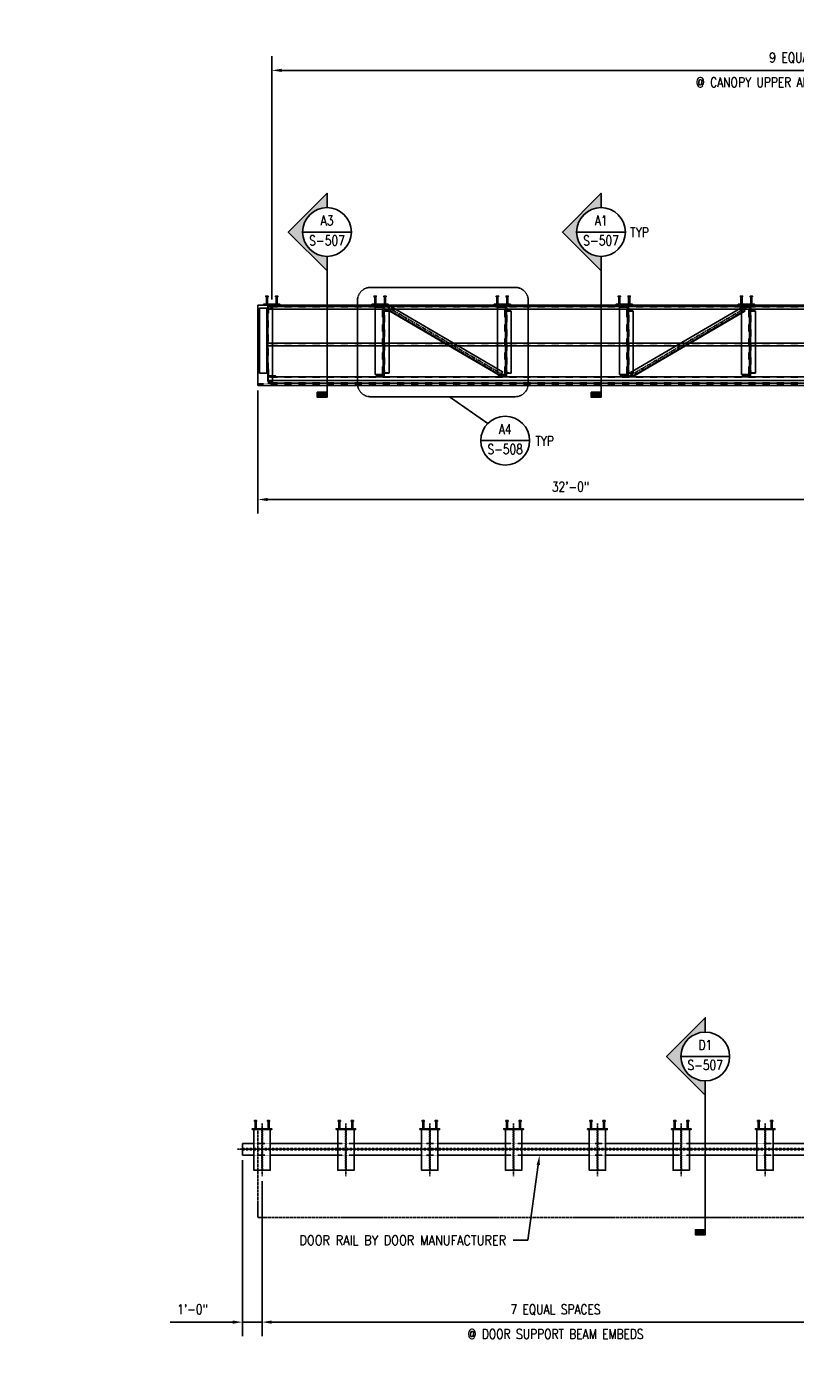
# Model space of a CAD drawing. Header units: inches. Extents: x 765 to 9567, y -1131 to -304.
# Tile 1 of 31: x 4730 to 5202, y -1131 to -304. Entities that reach past the tile are written whole.
import ezdxf
from ezdxf import colors
from ezdxf.entities.mleader import LeaderData, LeaderLine
from ezdxf.enums import TextEntityAlignment as Align
from ezdxf.math import Vec2, Vec3

# ---------------------------------------------------------------- set-up
doc = ezdxf.new("R2010")
doc.units = ezdxf.units.IN
doc.header["$MEASUREMENT"] = 0
doc.header["$PDMODE"] = 2
for name, pattern in [('Center 1_4_', [0.53125, 0.25, -0.09375, 0.09375, -0.09375]), ('CENTER2', [1.125, 0.75, -0.125, 0.125, -0.125]), ('Dash', [0.25, 0.125, -0.125]), ('DASHED', [0.75, 0.5, -0.25]), ('DASHED2', [0.375, 0.25, -0.125]), ('HIDDEN', [0.375, 0.25, -0.125]), ('Hidden 3_32_', [0.140625, 0.09375, -0.046875]), ('HIDDEN2', [0.1875, 0.125, -0.0625]), ('HIDDEN4', [0.09375, 0.0625, -0.03125])]:
    doc.linetypes.add(name, pattern=pattern)
doc.layers.get('Defpoints').update_dxf_attribs({"color": 243})
doc.layers.add('G-ANNO-REFR', color=2, linetype='Continuous', lineweight=35)
doc.layers.add('S-ANNO-SYMB', color=2, linetype='Continuous', lineweight=25)
for name, color, linetype in [('S-ANNO-CNTR', 1, 'CENTER2'), ('S-ANNO-DIMS', 1, 'Continuous'), ('S-ANNO-TEXT', 2, 'Continuous'), ('S-BEAM', 10, 'Continuous'), ('S-BEAM-HDLN', 1, 'Dash'), ('S-COLS', 2, 'Continuous'), ('S-DETL-CNTR', 1, 'Center 1_4_'), ('S-DETL-HIDE', 2, 'HIDDEN'), ('S-DETL-LIGHT', 2, 'Continuous'), ('S-DETL-MBND-HIDE', 1, 'HIDDEN2'), ('S-DETL-MBND2', 2, 'Continuous'), ('S-DETL-THIN', 1, 'Continuous')]:
    doc.layers.add(name, color=color, linetype=linetype)
doc.styles.add('AEC_COMN_TITLE', font='romans.shx', dxfattribs={"width": 0.8, "height": 0.1875})
doc.styles.add('Annotative', font='romans.shx', dxfattribs={"width": 0.8, "height": 0.125})
doc.styles.add('Arial', font='romans.shx', dxfattribs={"width": 0.8})
doc.styles.add('ROMANS', font='ROMANS.shx', dxfattribs={"width": 0.8})
doc.dimstyles.new('Annotative', dxfattribs={"dimscale": 0, "dimtxt": 0.125, "dimasz": 0.125, "dimexe": 0.179688, "dimexo": 0.0625, "dimgap": 0.09, "dimtad": 1, "dimdec": 3, "dimzin": 3, "dimdsep": 46, "dimlunit": 4, "dimtxsty": 'Annotative', "dimcen": 0.09, "dimclrt": 2, "dimazin": 2, "dimtfac": 1, "dimtdec": 3, "dimtmove": 1, "dimatfit": 3, "dimfxl": 1, "dimtfill": 1, "dimfrac": 2, "dimtolj": 1, "dimtzin": 0, "dimarcsym": 0})

# ---------------------------------------------------------------- blocks, each defined once
blk = doc.blocks.new('*D11')
at = {"layer": 'Defpoints', "color": 0, "transparency": 16777216}
for p in [(5546.71, -330.4), (4880.21, -474.05), (5546.71, -474.05)]:
    blk.add_point(p, dxfattribs=at)
at = {"layer": 'S-ANNO-DIMS', "color": 0, "lineweight": -2, "transparency": 16777216}
for p, q in [((4880.21, -471.05), (4880.21, -321.78)), ((5546.71, -471.05), (5546.71, -321.78)), ((4886.21, -330.4), (5540.71, -330.4))]:
    blk.add_line(p, q, dxfattribs=at)
at = {"layer": 'S-ANNO-DIMS', "color": 0, "transparency": 16777216}
for points in [[(4886.21, -329.4), (4886.21, -331.4), (4880.21, -330.4)], [(5540.71, -329.4), (5540.71, -331.4), (5546.71, -330.4)]]:
    blk.add_solid(points, dxfattribs=at)
at = {"layer": 'S-ANNO-DIMS', "color": 2, "transparency": 16777216, "insert": (5213.46, -322.8), "char_height": 6, "attachment_point": 5, "style": 'Annotative', "bg_fill": 3, "box_fill_scale": 1.25, "bg_fill_color": 256, "bg_fill_true_color": 13158600, "bg_fill_transparency": 0}
blk.add_mtext('\\A1;9 EQUAL SPACES ', dxfattribs=at)
at = {"layer": 'S-ANNO-DIMS', "color": 2, "transparency": 16777216, "insert": (5213.46, -337.72), "char_height": 6, "attachment_point": 5, "style": 'Annotative', "bg_fill": 3, "box_fill_scale": 1.25, "bg_fill_color": 256, "bg_fill_true_color": 13158600, "bg_fill_transparency": 0}
blk.add_mtext('\\A1;@ CANOPY UPPER AND LOWER EMBED PLATE', dxfattribs=at)
blk = doc.blocks.new('*D12')
at = {"layer": 'Defpoints', "color": 0, "transparency": 16777216}
for p in [(5255.71, -477.55), (4871.71, -524.05), (5255.71, -593.99)]:
    blk.add_point(p, dxfattribs=at)
at = {"layer": 'S-ANNO-DIMS', "color": 0, "lineweight": -2, "transparency": 16777216}
for p, q in [((5255.71, -480.55), (5255.71, -602.61)), ((4871.71, -527.05), (4871.71, -602.61)), ((4877.71, -593.99), (5249.71, -593.99))]:
    blk.add_line(p, q, dxfattribs=at)
at = {"layer": 'S-ANNO-DIMS', "color": 0, "transparency": 16777216}
for points in [[(4877.71, -592.99), (4877.71, -594.99), (4871.71, -593.99)], [(5249.71, -592.99), (5249.71, -594.99), (5255.71, -593.99)]]:
    blk.add_solid(points, dxfattribs=at)
at = {"layer": 'S-ANNO-DIMS', "color": 2, "transparency": 16777216, "insert": (5063.71, -586.1), "char_height": 6, "attachment_point": 5, "style": 'Annotative', "bg_fill": 3, "box_fill_scale": 1.25, "bg_fill_color": 256, "bg_fill_true_color": 13158600, "bg_fill_transparency": 0}
blk.add_mtext('\\A1;32\'-0"', dxfattribs=at)
blk = doc.blocks.new('*U13')
at = {"lineweight": -3}
h = blk.add_hatch(color=256, dxfattribs=at)
edge = h.paths.add_edge_path()
edge.add_line((0, 0.312), (0, 0.495))
edge.add_line((0, 0.495), (-0.495, 0))
edge.add_line((-0.495, 0), (0, -0.495))
edge.add_line((0, -0.495), (0, -0.312))
edge.add_arc((0, 0), 0.312, 90, 270, ccw=False)
blk.add_hatch(color=256, dxfattribs=at).paths.add_polyline_path([(0, -2.051), (0, -2.114), (-0.125, -2.114), (-0.125, -2.051)])
for p, q in [((-0.495, 0), (0, 0.495)), ((-0.312, 0), (0.312, 0)), ((0, -0.495), (-0.495, 0))]:
    blk.add_line(p, q, dxfattribs=at)
at = {"linetype": 'Continuous', "lineweight": -3}
blk.add_line((0, -0.312), (0, -2.114), dxfattribs=at)
at = {"lineweight": -3, "flags": 128}
blk.add_lwpolyline([(0, 0.312), (0, 0.495), (-0.495, 0), (0, -0.495), (0, -0.312, -1), (0, 0.312)], format="xyb", close=True, dxfattribs=at)
blk.add_lwpolyline([(-0.016, 0.312), (-0.016, 0.312)], dxfattribs=at)
blk.add_lwpolyline([(-0.016, 0.312), (-0.016, 0.312)], dxfattribs=at)
blk.add_lwpolyline([(0, -2.051), (0, -2.114), (-0.125, -2.114), (-0.125, -2.051), (0, -2.051)], close=True, dxfattribs=at)
at = {"lineweight": -3}
blk.add_circle((0, 0), 0.312, dxfattribs=at)
at = {"linetype": 'Continuous', "lineweight": -3, "style": 'Arial'}
blk.add_attdef('X#', text='', height=0.0938, dxfattribs=at).set_placement((0, 0.047), align=Align.BOTTOM_CENTER)
blk.add_attdef('X-###', text='', height=0.0938, dxfattribs=at).set_placement((0, -0.047), align=Align.TOP_CENTER)
blk = doc.blocks.new('Detail Callout AEC')
at = {"color": 0, "linetype": 'ByBlock', "lineweight": -3, "transparency": 16777216}
blk.add_line((0.25, 0), (-0.25, 0), dxfattribs=at)
blk.add_circle((0, 0), 0.25, dxfattribs=at)
at = {"color": 0, "linetype": 'ByBlock', "lineweight": -3, "transparency": 16777216, "style": 'AEC_COMN_TITLE'}
for tag, p in [('VIEWNUMBER', (0, 0.051)), ('SHEETNUMBER', (0, -0.126))]:
    blk.add_attdef(tag, text='', height=0.0938, dxfattribs=at).set_placement(p, align=Align.CENTER)
blk = doc.blocks.new('*U26')
at = {"lineweight": -3}
h = blk.add_hatch(color=256, dxfattribs=at)
edge = h.paths.add_edge_path()
edge.add_line((0, 0.312), (0, 0.495))
edge.add_line((0, 0.495), (-0.495, 0))
edge.add_line((-0.495, 0), (0, -0.495))
edge.add_line((0, -0.495), (0, -0.312))
edge.add_arc((0, 0), 0.312, 90, 270, ccw=False)
blk.add_hatch(color=256, dxfattribs=at).paths.add_polyline_path([(0, -2.218), (0, -2.281), (-0.125, -2.281), (-0.125, -2.218)])
for p, q in [((-0.495, 0), (0, 0.495)), ((-0.312, 0), (0.312, 0)), ((0, -0.495), (-0.495, 0))]:
    blk.add_line(p, q, dxfattribs=at)
at = {"linetype": 'Continuous', "lineweight": -3}
blk.add_line((0, -0.312), (0, -2.281), dxfattribs=at)
at = {"lineweight": -3, "flags": 128}
blk.add_lwpolyline([(0, 0.312), (0, 0.495), (-0.495, 0), (0, -0.495), (0, -0.312, -1), (0, 0.312)], format="xyb", close=True, dxfattribs=at)
blk.add_lwpolyline([(-0.016, 0.312), (-0.016, 0.312)], dxfattribs=at)
blk.add_lwpolyline([(-0.016, 0.312), (-0.016, 0.312)], dxfattribs=at)
blk.add_lwpolyline([(0, -2.218), (0, -2.281), (-0.125, -2.281), (-0.125, -2.218), (0, -2.218)], close=True, dxfattribs=at)
at = {"lineweight": -3}
blk.add_circle((0, 0), 0.312, dxfattribs=at)
at = {"linetype": 'Continuous', "lineweight": -3, "style": 'Arial'}
blk.add_attdef('X#', text='', height=0.0938, dxfattribs=at).set_placement((0, 0.047), align=Align.BOTTOM_CENTER)
blk.add_attdef('X-###', text='', height=0.0938, dxfattribs=at).set_placement((0, -0.047), align=Align.TOP_CENTER)
blk = doc.blocks.new('*D19')
at = {"layer": 'Defpoints', "color": 0, "transparency": 16777216}
for p in [(4874.22, -1009.69), (5234.72, -1009.69), (5234.72, -1099.24)]:
    blk.add_point(p, dxfattribs=at)
at = {"layer": 'S-ANNO-DIMS', "color": 0, "lineweight": -2, "transparency": 16777216}
for p, q in [((4874.22, -1012.69), (4874.22, -1107.86)), ((5234.72, -1012.69), (5234.72, -1107.86)), ((4880.22, -1099.24), (5228.72, -1099.24))]:
    blk.add_line(p, q, dxfattribs=at)
at = {"layer": 'S-ANNO-DIMS', "color": 0, "transparency": 16777216}
for points in [[(4880.22, -1098.24), (4880.22, -1100.24), (4874.22, -1099.24)], [(5228.72, -1098.24), (5228.72, -1100.24), (5234.72, -1099.24)]]:
    blk.add_solid(points, dxfattribs=at)
at = {"layer": 'S-ANNO-DIMS', "color": 2, "transparency": 16777216, "insert": (5054.47, -1091.63), "char_height": 6, "attachment_point": 5, "style": 'Annotative', "bg_fill": 3, "box_fill_scale": 1.25, "bg_fill_color": 256, "bg_fill_true_color": 13158600, "bg_fill_transparency": 0}
blk.add_mtext('\\A1;7 EQUAL SPACES', dxfattribs=at)
at = {"layer": 'S-ANNO-DIMS', "color": 2, "transparency": 16777216, "insert": (5054.47, -1106.56), "char_height": 6, "attachment_point": 5, "style": 'Annotative', "bg_fill": 3, "box_fill_scale": 1.25, "bg_fill_color": 256, "bg_fill_true_color": 13158600, "bg_fill_transparency": 0}
blk.add_mtext('\\A1;@ DOOR SUPPORT BEAM EMBEDS', dxfattribs=at)
blk = doc.blocks.new('*D20')
at = {"layer": 'Defpoints', "color": 0, "transparency": 16777216}
for p in [(4862.2, -996.68), (4874.22, -1009.69), (4862.2, -1099.24)]:
    blk.add_point(p, dxfattribs=at)
at = {"layer": 'S-ANNO-DIMS', "color": 0, "lineweight": -2, "transparency": 16777216}
for p, q in [((4862.2, -999.68), (4862.2, -1107.86)), ((4874.22, -1012.69), (4874.22, -1107.86)), ((4856.2, -1099.24), (4817.82, -1099.24)), ((4874.22, -1099.24), (4862.2, -1099.24)), ((4880.22, -1099.24), (4886.22, -1099.24))]:
    blk.add_line(p, q, dxfattribs=at)
at = {"layer": 'S-ANNO-DIMS', "color": 0, "transparency": 16777216}
for points in [[(4856.2, -1098.24), (4856.2, -1100.24), (4862.2, -1099.24)], [(4880.22, -1098.24), (4880.22, -1100.24), (4874.22, -1099.24)]]:
    blk.add_solid(points, dxfattribs=at)
at = {"layer": 'S-ANNO-DIMS', "color": 2, "transparency": 16777216, "insert": (4831.51, -1091.35), "char_height": 6, "attachment_point": 5, "style": 'Annotative', "bg_fill": 3, "box_fill_scale": 1.25, "bg_fill_color": 256, "bg_fill_true_color": 13158600, "bg_fill_transparency": 0}
blk.add_mtext('\\A1;1\'-0"', dxfattribs=at)

msp = doc.modelspace()

# ---------------------------------------------------------------- linework, layer by layer
at = {"layer": 'S-ANNO-CNTR'}
msp.add_line((4859.2005, -993.0604), (5579.7226, -993.0604), dxfattribs=at)
at = {"layer": 'S-DETL-LIGHT'}
for points in [[(4869.5462, -975.9265), (4869.5462, -975.4541), (4870.8848, -975.4541), (4870.8848, -975.9265)], [(4877.5462, -975.9265), (4877.5462, -975.4541), (4878.8848, -975.4541), (4878.8848, -975.9265)], [(4921.0462, -975.9265), (4921.0462, -975.4541), (4922.3848, -975.4541), (4922.3848, -975.9265)], [(4929.0462, -975.9265), (4929.0462, -975.4541), (4930.3848, -975.4541), (4930.3848, -975.9265)], [(4972.5462, -975.9265), (4972.5462, -975.4541), (4973.8848, -975.4541), (4973.8848, -975.9265)], [(4980.5462, -975.9265), (4980.5462, -975.4541), (4981.8848, -975.4541), (4981.8848, -975.9265)], [(5024.0462, -975.9265), (5024.0462, -975.4541), (5025.3848, -975.4541), (5025.3848, -975.9265)], [(5032.0462, -975.9265), (5032.0462, -975.4541), (5033.3848, -975.4541), (5033.3848, -975.9265)], [(5075.5462, -975.9265), (5075.5462, -975.4541), (5076.8848, -975.4541), (5076.8848, -975.9265)], [(5083.5462, -975.9265), (5083.5462, -975.4541), (5084.8848, -975.4541), (5084.8848, -975.9265)], [(5127.0462, -975.9265), (5127.0462, -975.4541), (5128.3848, -975.4541), (5128.3848, -975.9265)], [(5135.0462, -975.9265), (5135.0462, -975.4541), (5136.3848, -975.4541), (5136.3848, -975.9265)], [(5178.5462, -975.9265), (5178.5462, -975.4541), (5179.8848, -975.4541), (5179.8848, -975.9265)], [(5186.5462, -975.9265), (5186.5462, -975.4541), (5187.8848, -975.4541), (5187.8848, -975.9265)], [(4868.2155, -980.9383), (4868.2155, -980.4383), (4880.2155, -980.4383), (4880.2155, -980.9383)], [(4919.7155, -980.9383), (4919.7155, -980.4383), (4931.7155, -980.4383), (4931.7155, -980.9383)], [(4971.2155, -980.9383), (4971.2155, -980.4383), (4983.2155, -980.4383), (4983.2155, -980.9383)], [(5022.7155, -980.9383), (5022.7155, -980.4383), (5034.7155, -980.4383), (5034.7155, -980.9383)], [(5074.2155, -980.9383), (5074.2155, -980.4383), (5086.2155, -980.4383), (5086.2155, -980.9383)], [(5125.7155, -980.9383), (5125.7155, -980.4383), (5137.7155, -980.4383), (5137.7155, -980.9383)], [(5177.2155, -980.9383), (5177.2155, -980.4383), (5189.2155, -980.4383), (5189.2155, -980.9383)]]:
    msp.add_lwpolyline(points, close=True, dxfattribs=at)
for points in [[(4869.9006, -980.4383), (4869.9006, -975.9265)], [(4870.5305, -975.9265), (4870.5305, -980.4383)], [(4877.9006, -980.4383), (4877.9006, -975.9265)], [(4878.5305, -975.9265), (4878.5305, -980.4383)], [(4921.4006, -980.4383), (4921.4006, -975.9265)], [(4922.0305, -975.9265), (4922.0305, -980.4383)], [(4929.4006, -980.4383), (4929.4006, -975.9265)], [(4930.0305, -975.9265), (4930.0305, -980.4383)], [(4972.9006, -980.4383), (4972.9006, -975.9265)], [(4973.5305, -975.9265), (4973.5305, -980.4383)], [(4980.9006, -980.4383), (4980.9006, -975.9265)], [(4981.5305, -975.9265), (4981.5305, -980.4383)], [(5024.4006, -980.4383), (5024.4006, -975.9265)], [(5025.0305, -975.9265), (5025.0305, -980.4383)], [(5032.4006, -980.4383), (5032.4006, -975.9265)], [(5033.0305, -975.9265), (5033.0305, -980.4383)], [(5075.9006, -980.4383), (5075.9006, -975.9265)], [(5076.5305, -975.9265), (5076.5305, -980.4383)], [(5083.9006, -980.4383), (5083.9006, -975.9265)], [(5084.5305, -975.9265), (5084.5305, -980.4383)], [(5127.4006, -980.4383), (5127.4006, -975.9265)], [(5128.0305, -975.9265), (5128.0305, -980.4383)], [(5135.4006, -980.4383), (5135.4006, -975.9265)], [(5136.0305, -975.9265), (5136.0305, -980.4383)], [(5178.9006, -980.4383), (5178.9006, -975.9265)], [(5179.5305, -975.9265), (5179.5305, -980.4383)], [(5186.9006, -980.4383), (5186.9006, -975.9265)], [(5187.5305, -975.9265), (5187.5305, -980.4383)]]:
    msp.add_lwpolyline(points, dxfattribs=at)
at = {"layer": 'S-DETL-MBND-HIDE', "linetype": 'HIDDEN4'}
for p, q in [((4879.2305, -989.4383), (4869.2005, -989.4383)), ((4930.7305, -989.4383), (4920.7005, -989.4383)), ((4982.2305, -989.4383), (4972.2005, -989.4383)), ((5033.7305, -989.4383), (5023.7005, -989.4383)), ((5085.2305, -989.4383), (5075.2005, -989.4383)), ((5136.7305, -989.4383), (5126.7005, -989.4383)), ((5188.2305, -989.4383), (5178.2005, -989.4383)), ((4930.7305, -996.6824), (4920.7005, -996.6824)), ((4982.2305, -996.6824), (4972.2005, -996.6824)), ((5033.7305, -996.6824), (5023.7005, -996.6824)), ((5085.2305, -996.6824), (5075.2005, -996.6824)), ((5136.7305, -996.6824), (5126.7005, -996.6824)), ((5188.2305, -996.6824), (5178.2005, -996.6824))]:
    msp.add_line(p, q, dxfattribs=at)
at = {"layer": 'S-DETL-MBND-HIDE'}
for p, q in [((4862.2005, -992.6863), (5576.7226, -992.6863)), ((4862.2005, -993.4344), (5576.7226, -993.4344))]:
    msp.add_line(p, q, dxfattribs=at)
at = {"layer": 'S-DETL-MBND2'}
for p, q in [((4862.2005, -989.4383), (4862.2005, -996.6824)), ((4862.2005, -989.4383), (4869.2005, -989.4383)), ((4920.7005, -989.4383), (4879.2305, -989.4383)), ((4972.2005, -989.4383), (4930.7305, -989.4383)), ((5023.7005, -989.4383), (4982.2305, -989.4383)), ((5075.2005, -989.4383), (5033.7305, -989.4383)), ((5126.7005, -989.4383), (5085.2305, -989.4383)), ((5178.2005, -989.4383), (5136.7305, -989.4383)), ((5229.7005, -989.4383), (5188.2305, -989.4383)), ((4862.2005, -996.6824), (4869.2005, -996.6824)), ((4930.7305, -996.6824), (4972.2005, -996.6824)), ((4982.2305, -996.6824), (5023.7005, -996.6824)), ((5033.7305, -996.6824), (5075.2005, -996.6824)), ((5085.2305, -996.6824), (5126.7005, -996.6824)), ((5136.7305, -996.6824), (5178.2005, -996.6824)), ((5188.2305, -996.6824), (5229.7005, -996.6824))]:
    msp.add_line(p, q, dxfattribs=at)
at = {"layer": 'S-DETL-THIN', "lineweight": -3}
for p, q in [((4871.7113, -474.5462), (5633.7113, -474.5462)), ((5633.7113, -524.0462), (4871.7113, -524.0462))]:
    msp.add_line(p, q, dxfattribs=at)

# ---------------------------------------------------------------- block references
at = {"layer": 'S-ANNO-SYMB'}
ref = msp.add_blockref('*U26', (5146.4367, -936.0788), dxfattribs=dict(at, xscale=48, yscale=48, zscale=48))
ref.add_attrib('X-###', 'S-507', dxfattribs={"layer": '0', "color": 1, "linetype": 'Continuous', "lineweight": -2, "height": 6, "style": 'Arial', "width": 0.8}).set_placement((5146.4367, -938.3288), align=Align.TOP_CENTER)
ref.add_attrib('X#', 'D1', dxfattribs={"layer": '0', "color": 1, "linetype": 'Continuous', "lineweight": -2, "height": 6, "style": 'Arial', "width": 0.8}).set_placement((5146.4367, -933.8288), align=Align.BOTTOM_CENTER)

# ---------------------------------------------------------------- next in the draw order: dimensions: what is measured, and where the dimension line sits
at = {"layer": 'S-ANNO-DIMS'}
for base, p1, p2, text, picture, middle in [((5546.7113, -330.4035), (4880.2113, -474.0462), (5546.7113, -474.0462), '9 EQUAL SPACES \\X@ CANOPY UPPER AND LOWER EMBED PLATE', '*D11', (5213.4613, -330.4035)), ((5234.7155, -1099.2388), (4874.2155, -1009.6883), (5234.7155, -1009.6883), '7 EQUAL SPACES\\X@ DOOR SUPPORT BEAM EMBEDS', '*D19', (5054.4655, -1099.2388))]:
    dim = msp.add_linear_dim(base=base, p1=p1, p2=p2, angle=180, text=text, dimstyle='Annotative', override={"dimpost": '\\X'}, dxfattribs=at)
    dim.commit()
    dim.dimension.update_dxf_attribs({"geometry": picture, "text_midpoint": middle})

# ---------------------------------------------------------------- next in the draw order: linework, layer by layer
at = {"layer": 'S-BEAM'}
for points in [[(4920.7005, -980.9383), (4930.7305, -980.9383), (4930.7305, -1005.9383), (4920.7005, -1005.9383)], [(4972.2005, -980.9383), (4982.2305, -980.9383), (4982.2305, -1005.9383), (4972.2005, -1005.9383)], [(5023.7005, -980.9383), (5033.7305, -980.9383), (5033.7305, -1005.9383), (5023.7005, -1005.9383)], [(5075.2005, -980.9383), (5085.2305, -980.9383), (5085.2305, -1005.9383), (5075.2005, -1005.9383)], [(5126.7005, -980.9383), (5136.7305, -980.9383), (5136.7305, -1005.9383), (5126.7005, -1005.9383)], [(5178.2005, -980.9383), (5188.2305, -980.9383), (5188.2305, -1005.9383), (5178.2005, -1005.9383)]]:
    msp.add_lwpolyline(points, close=True, dxfattribs=at)
at = {"layer": 'S-BEAM-HDLN'}
for points in [[(4925.5305, -1005.9383), (4925.5305, -980.9383), (4925.9005, -980.9383), (4925.9005, -1005.9383)], [(4977.0305, -1005.9383), (4977.0305, -980.9383), (4977.4005, -980.9383), (4977.4005, -1005.9383)], [(5028.5305, -1005.9383), (5028.5305, -980.9383), (5028.9005, -980.9383), (5028.9005, -1005.9383)], [(5080.0305, -1005.9383), (5080.0305, -980.9383), (5080.4005, -980.9383), (5080.4005, -1005.9383)], [(5131.5305, -1005.9383), (5131.5305, -980.9383), (5131.9005, -980.9383), (5131.9005, -1005.9383)], [(5183.0305, -1005.9383), (5183.0305, -980.9383), (5183.4005, -980.9383), (5183.4005, -1005.9383)]]:
    msp.add_lwpolyline(points, close=True, dxfattribs=at)
at = {"layer": 'S-DETL-CNTR'}
for p, q in [((4925.7155, -977.1883), (4925.7155, -1009.6883)), ((4977.2155, -977.1883), (4977.2155, -1009.6883)), ((5028.7155, -977.1883), (5028.7155, -1009.6883)), ((5080.2155, -977.1883), (5080.2155, -1009.6883)), ((5131.7155, -977.1883), (5131.7155, -1009.6883)), ((5183.2155, -977.1883), (5183.2155, -1009.6883))]:
    msp.add_line(p, q, dxfattribs=at)
at = {"layer": 'S-DETL-LIGHT', "lineweight": -3}
for points in [[(4876.542, -469.5344), (4876.542, -469.062), (4877.8806, -469.062), (4877.8806, -469.5344)], [(4882.542, -469.5344), (4882.542, -469.062), (4883.8806, -469.062), (4883.8806, -469.5344)], [(4944.3806, -469.5344), (4944.3806, -469.062), (4943.042, -469.062), (4943.042, -469.5344)], [(4950.3806, -469.5344), (4950.3806, -469.062), (4949.042, -469.062), (4949.042, -469.5344)], [(5019.457, -469.5344), (5019.457, -469.062), (5018.1184, -469.062), (5018.1184, -469.5344)], [(5025.457, -469.5344), (5025.457, -469.062), (5024.1184, -469.062), (5024.1184, -469.5344)], [(5094.3806, -469.5344), (5094.3806, -469.062), (5093.042, -469.062), (5093.042, -469.5344)], [(5100.3806, -469.5344), (5100.3806, -469.062), (5099.042, -469.062), (5099.042, -469.5344)], [(5169.3806, -469.5344), (5169.3806, -469.062), (5168.042, -469.062), (5168.042, -469.5344)], [(5175.3806, -469.5344), (5175.3806, -469.062), (5174.042, -469.062), (5174.042, -469.5344)]]:
    msp.add_lwpolyline(points, close=True, dxfattribs=at)

# ---------------------------------------------------------------- next in the draw order: dimensions: what is measured, and where the dimension line sits
at = {"layer": 'S-ANNO-DIMS'}
dim = msp.add_linear_dim(base=(5255.7113, -593.9893), p1=(4871.7113, -524.0462), p2=(5255.7113, -477.5462), dimstyle='Annotative', override={"dimpost": '\\X'}, dxfattribs=at)
dim.commit()
dim.dimension.update_dxf_attribs({"geometry": '*D12', "text_midpoint": (5063.7113, -586.0978)})
dim = msp.add_linear_dim(base=(4862.2005, -1099.2388), p1=(4874.2155, -1009.6883), p2=(4862.2005, -996.6824), dimstyle='Annotative', override={"dimpost": '\\X', "dimtmove": 0}, dxfattribs=at)
dim.commit()
dim.dimension.update_dxf_attribs({"geometry": '*D20', "text_midpoint": (4831.5091, -1099.2388), "dimtype": 160})

# ---------------------------------------------------------------- next in the draw order: linework, layer by layer
for p, q in [((4880.7311, -475.0462), (4881.6699, -475.0462)), ((5100.8082, -518.5462), (5106.6027, -518.5462))]:
    msp.add_line(p, q)
at = {"layer": 'S-ANNO-SYMB', "ltscale": 0.75}
msp.add_line((4989.4493, -530.8453), (5012.9727, -547.2157), dxfattribs=at)
at = {"layer": 'S-ANNO-SYMB', "linetype": 'DASHED2', "lineweight": -3}
msp.add_lwpolyline([(4940.8337, -530.8453), (5029.7198, -530.8453, 0.41421356), (5037.7198, -522.8453), (5037.7198, -471.6964, 0.41421356), (5029.7198, -463.6964), (4940.8337, -463.6964, 0.41421356), (4932.8337, -471.6964), (4932.8337, -522.8453, 0.41421356)], format="xyb", close=True, dxfattribs=at)
at = {"layer": 'S-BEAM'}
for p, q in [((4877.2113, -476.3864), (4877.2113, -516.3893)), ((4877.7113, -521.4407), (4877.7113, -476.3864))]:
    msp.add_line(p, q, dxfattribs=at)
at = {"layer": 'S-BEAM', "linetype": 'Hidden 3_32_'}
for p, q in [((4877.9613, -521.4407), (4877.9613, -476.6133)), ((4948.2113, -475.7962), (4948.2113, -517.2962)), ((4949.4613, -516.3671), (4949.4613, -478.3618)), ((5023.2877, -475.7962), (5023.2877, -517.2962)), ((5024.5377, -516.3671), (5024.5377, -478.3618)), ((5098.2113, -475.7962), (5098.2113, -517.2962)), ((5099.4613, -516.3671), (5099.4613, -478.3618)), ((5173.2113, -475.7962), (5173.2113, -517.2962)), ((5174.4613, -516.3671), (5174.4613, -478.3618))]:
    msp.add_line(p, q, dxfattribs=at)
at = {"layer": 'S-BEAM'}
for points in [[(4877.7113, -476.3864), (4872.7113, -476.3864), (4872.7113, -516.3893), (4877.7113, -516.3893)], [(4877.7113, -476.6133), (4880.7113, -476.6133), (4880.7113, -521.4407), (4877.7113, -521.4407)]]:
    msp.add_lwpolyline(points, dxfattribs=at)
for points in [[(4943.7113, -517.2962), (4948.7113, -517.2962), (4948.7113, -475.7962), (4943.7113, -475.7962)], [(4952.2113, -516.3671), (4952.2113, -478.3618), (4949.2113, -478.3618), (4949.2113, -516.3671)], [(5018.7877, -517.2962), (5023.7877, -517.2962), (5023.7877, -475.7962), (5018.7877, -475.7962)], [(5027.2877, -516.3671), (5027.2877, -478.3618), (5024.2877, -478.3618), (5024.2877, -516.3671)], [(5093.7113, -517.2962), (5098.7113, -517.2962), (5098.7113, -475.7962), (5093.7113, -475.7962)], [(5102.2113, -516.3671), (5102.2113, -478.3618), (5099.2113, -478.3618), (5099.2113, -516.3671)], [(5168.7113, -517.2962), (5173.7113, -517.2962), (5173.7113, -475.7962), (5168.7113, -475.7962)], [(5177.2113, -516.3671), (5177.2113, -478.3618), (5174.2113, -478.3618), (5174.2113, -516.3671)], [(4869.2005, -980.9383), (4879.2305, -980.9383), (4879.2305, -1005.9383), (4869.2005, -1005.9383)]]:
    msp.add_lwpolyline(points, close=True, dxfattribs=at)
at = {"layer": 'S-BEAM', "linetype": 'Hidden 3_32_'}
for points in [[(4949.4613, -514.6876, 0.41421356), (4949.2738, -514.5001), (4949.2113, -514.5001), (4949.2113, -516.3671), (4952.2113, -516.3671), (4952.0238, -516.2115), (4949.7113, -516.2115, -0.41421356), (4949.4613, -515.9615)], [(5024.5377, -514.6876, 0.41421356), (5024.3502, -514.5001), (5024.2877, -514.5001), (5024.2877, -516.3671), (5027.2877, -516.3671), (5027.1002, -516.2115), (5024.7877, -516.2115, -0.41421356), (5024.5377, -515.9615)], [(5099.4613, -514.6876, 0.41421356), (5099.2738, -514.5001), (5099.2113, -514.5001), (5099.2113, -516.3671), (5102.2113, -516.3671), (5102.0238, -516.2115), (5099.7113, -516.2115, -0.41421356), (5099.4613, -515.9615)], [(5174.4613, -514.6876, 0.41421356), (5174.2738, -514.5001), (5174.2113, -514.5001), (5174.2113, -516.3671), (5177.2113, -516.3671), (5177.0238, -516.2115), (5174.7113, -516.2115, -0.41421356), (5174.4613, -515.9615)]]:
    msp.add_lwpolyline(points, format="xyb", dxfattribs=at)
at = {"layer": 'S-BEAM-HDLN'}
msp.add_lwpolyline([(4874.0305, -1005.9383), (4874.0305, -980.9383), (4874.4005, -980.9383), (4874.4005, -1005.9383)], close=True, dxfattribs=at)
at = {"layer": 'S-COLS'}
for points in [[(4878.2113, -479.1712, -0.41421356), (4877.8363, -479.5462), (4877.7113, -479.5462), (4877.7113, -474.5462), (4882.7113, -474.5462), (4882.7113, -474.6712, -0.41421356), (4882.3363, -475.0462), (4878.7113, -475.0462, 0.41421356), (4878.2113, -475.5462)], [(4948.7113, -479.1712, 0.41421356), (4949.0863, -479.5462), (4949.2113, -479.5462), (4949.2113, -474.5462), (4944.2113, -474.5462), (4944.2113, -474.6712, 0.41421356), (4944.5863, -475.0462), (4948.2113, -475.0462, -0.41421356), (4948.7113, -475.5462)], [(5023.7877, -479.1712, 0.41421356), (5024.1627, -479.5462), (5024.2877, -479.5462), (5024.2877, -474.5462), (5019.2877, -474.5462), (5019.2877, -474.6712, 0.41421356), (5019.6627, -475.0462), (5023.2877, -475.0462, -0.41421356), (5023.7877, -475.5462)], [(5098.7113, -479.1712, 0.41421356), (5099.0863, -479.5462), (5099.2113, -479.5462), (5099.2113, -474.5462), (5094.2113, -474.5462), (5094.2113, -474.6712, 0.41421356), (5094.5863, -475.0462), (5098.2113, -475.0462, -0.41421356), (5098.7113, -475.5462)], [(5173.7113, -479.1712, 0.41421356), (5174.0863, -479.5462), (5174.2113, -479.5462), (5174.2113, -474.5462), (5169.2113, -474.5462), (5169.2113, -474.6712, 0.41421356), (5169.5863, -475.0462), (5173.2113, -475.0462, -0.41421356), (5173.7113, -475.5462)], [(4878.2113, -513.9212, 0.41421356), (4877.8363, -513.5462), (4877.7113, -513.5462), (4877.7113, -518.5462), (4882.7113, -518.5462), (4882.7113, -518.4212, 0.41421356), (4882.3363, -518.0462), (4878.7113, -518.0462, -0.41421356), (4878.2113, -517.5462)], [(4948.7113, -513.9212, -0.41421356), (4949.0863, -513.5462), (4949.2113, -513.5462), (4949.2113, -518.5462), (4944.2113, -518.5462), (4944.2113, -518.4212, -0.41421356), (4944.5863, -518.0462), (4948.2113, -518.0462, 0.41421356), (4948.7113, -517.5462)], [(5023.7877, -513.9212, -0.41421356), (5024.1627, -513.5462), (5024.2877, -513.5462), (5024.2877, -518.5462), (5019.2877, -518.5462), (5019.2877, -518.4212, -0.41421356), (5019.6627, -518.0462), (5023.2877, -518.0462, 0.41421356), (5023.7877, -517.5462)], [(5098.7113, -513.9212, -0.41421356), (5099.0863, -513.5462), (5099.2113, -513.5462), (5099.2113, -518.5462), (5094.2113, -518.5462), (5094.2113, -518.4212, -0.41421356), (5094.5863, -518.0462), (5098.2113, -518.0462, 0.41421356), (5098.7113, -517.5462)], [(5173.7113, -513.9212, -0.41421356), (5174.0863, -513.5462), (5174.2113, -513.5462), (5174.2113, -518.5462), (5169.2113, -518.5462), (5169.2113, -518.4212, -0.41421356), (5169.5863, -518.0462), (5173.2113, -518.0462, 0.41421356), (5173.7113, -517.5462)]]:
    msp.add_lwpolyline(points, format="xyb", close=True, dxfattribs=at)
at = {"layer": 'S-DETL-CNTR'}
msp.add_line((4874.2155, -977.1883), (4874.2155, -1009.6883), dxfattribs=at)
at = {"layer": 'S-DETL-HIDE'}
for p, q in [((4952.8651, -477.8957), (5020.5667, -517.5462)), ((5170.5709, -477.8919), (5102.0787, -518.0462))]:
    msp.add_line(p, q, dxfattribs=at)
at = {"layer": 'S-DETL-LIGHT', "linetype": 'CENTER2'}
for p, q in [((4949.2113, -474.5462), (5024.2877, -518.5462)), ((5174.2113, -474.5462), (5099.2113, -518.5462))]:
    msp.add_line(p, q, dxfattribs=at)
at = {"layer": 'S-DETL-LIGHT'}
msp.add_line((5095.6003, -518.0462), (5096.5463, -518.0462), dxfattribs=at)
at = {"layer": 'S-DETL-LIGHT', "lineweight": -3}
for points in [[(4876.8963, -474.0462), (4876.8963, -469.5344)], [(4877.5262, -469.5344), (4877.5262, -474.0462)], [(4882.8963, -474.0462), (4882.8963, -469.5344)], [(4883.5262, -469.5344), (4883.5262, -474.0462)], [(4943.3963, -469.5344), (4943.3963, -474.0462)], [(4944.0262, -474.0462), (4944.0262, -469.5344)], [(4949.3963, -469.5344), (4949.3963, -474.0462)], [(4950.0262, -474.0462), (4950.0262, -469.5344)], [(5018.4727, -469.5344), (5018.4727, -474.0462)], [(5019.1026, -474.0462), (5019.1026, -469.5344)], [(5024.4727, -469.5344), (5024.4727, -474.0462)], [(5025.1026, -474.0462), (5025.1026, -469.5344)], [(5093.3963, -469.5344), (5093.3963, -474.0462)], [(5094.0262, -474.0462), (5094.0262, -469.5344)], [(5099.3963, -469.5344), (5099.3963, -474.0462)], [(5100.0262, -474.0462), (5100.0262, -469.5344)], [(5168.3963, -469.5344), (5168.3963, -474.0462)], [(5169.0262, -474.0462), (5169.0262, -469.5344)], [(5174.3963, -469.5344), (5174.3963, -474.0462)], [(5175.0262, -474.0462), (5175.0262, -469.5344)]]:
    msp.add_lwpolyline(points, dxfattribs=at)
for points in [[(4875.2113, -474.5462), (4875.2113, -474.0462), (4885.2113, -474.0462), (4885.2113, -474.5462)], [(4951.7113, -474.5462), (4951.7113, -474.0462), (4941.7113, -474.0462), (4941.7113, -474.5462)], [(5026.7877, -474.5462), (5026.7877, -474.0462), (5016.7877, -474.0462), (5016.7877, -474.5462)], [(5101.7113, -474.5462), (5101.7113, -474.0462), (5091.7113, -474.0462), (5091.7113, -474.5462)], [(5176.7113, -474.5462), (5176.7113, -474.0462), (5166.7113, -474.0462), (5166.7113, -474.5462)]]:
    msp.add_lwpolyline(points, close=True, dxfattribs=at)
at = {"layer": 'S-DETL-LIGHT'}
for points in [[(4954.8531, -476.2088), (5022.003, -515.5357), (5020.8255, -517.5462), (5019.8255, -517.5462), (4952.6761, -478.2185), (4953.8531, -476.2088)], [(5169.5729, -476.2108), (5168.5729, -476.2113), (5100.6276, -516.0446), (5101.8004, -518.0462), (5102.8193, -518.0462), (5170.7619, -478.2135)]]:
    msp.add_lwpolyline(points, close=True, dxfattribs=at)
at = {"layer": 'S-DETL-MBND-HIDE', "linetype": 'HIDDEN4'}
msp.add_line((4879.2305, -996.6824), (4869.2005, -996.6824), dxfattribs=at)
at = {"layer": 'S-DETL-MBND-HIDE', "linetype": 'DASHED'}
msp.add_lwpolyline([(4871.7155, -980.9383), (4871.7155, -1034.9383), (5633.7155, -1034.9383), (5633.7155, -980.9383)], dxfattribs=at)
at = {"layer": 'S-DETL-MBND2'}
msp.add_line((4879.2305, -996.6824), (4920.7005, -996.6824), dxfattribs=at)
at = {"layer": 'S-DETL-THIN', "lineweight": -3}
msp.add_line((4871.7113, -474.5462), (4871.7113, -524.0462), dxfattribs=at)
at = {"layer": 'S-DETL-THIN'}
for p, q in [((5621.2113, -475.5213), (4877.7113, -475.5213)), ((5621.2113, -477.1463), (4877.7113, -477.1463)), ((5621.2113, -497.8904), (4877.7113, -497.8904)), ((5621.2113, -499.5154), (4877.7113, -499.5154)), ((5621.2113, -518.5462), (4877.7113, -518.5462)), ((5621.2113, -520.9212), (4877.7113, -520.9212)), ((5621.2113, -522.5462), (4877.7113, -522.5462))]:
    msp.add_line(p, q, dxfattribs=at)
at = {"layer": 'S-DETL-THIN', "linetype": 'Hidden 3_32_'}
for p, q in [((5621.2113, -475.7088), (4877.7113, -475.7088)), ((5621.2113, -499.3279), (4877.7113, -499.3279)), ((5621.2113, -518.8462), (4877.7113, -518.8462)), ((4871.7113, -522.8702), (5633.7113, -522.8702)), ((5621.2113, -522.2462), (4877.7113, -522.2462))]:
    msp.add_line(p, q, dxfattribs=at)
at = {"layer": 'S-DETL-THIN'}
for points in [[(4952.2113, -478.3618, 0.35299644), (4952.0238, -478.2062), (4949.7113, -478.2062, -0.41421356), (4949.4613, -477.9562), (4949.4613, -476.6823, 0.41421356), (4949.2738, -476.4948), (4949.2113, -476.4948), (4949.2113, -478.3618)], [(5027.2877, -478.3618, 0.35299644), (5027.1002, -478.2062), (5024.7877, -478.2062, -0.41421356), (5024.5377, -477.9562), (5024.5377, -476.6823, 0.41421356), (5024.3502, -476.4948), (5024.2877, -476.4948), (5024.2877, -478.3618)], [(5102.2113, -478.3618, 0.35299644), (5102.0238, -478.2062), (5099.7113, -478.2062, -0.41421356), (5099.4613, -477.9562), (5099.4613, -476.6823, 0.41421356), (5099.2738, -476.4948), (5099.2113, -476.4948), (5099.2113, -478.3618)], [(5177.2113, -478.3618, 0.35299644), (5177.0238, -478.2062), (5174.7113, -478.2062, -0.41421356), (5174.4613, -477.9562), (5174.4613, -476.6823, 0.41421356), (5174.2738, -476.4948), (5174.2113, -476.4948), (5174.2113, -478.3618)]]:
    msp.add_lwpolyline(points, format="xyb", close=True, dxfattribs=at)

# ---------------------------------------------------------------- next in the draw order: block references
at = {"layer": 'G-ANNO-REFR'}
ref = msp.add_blockref('Detail Callout AEC', (5023.5793, -557.8223), dxfattribs=dict(at, xscale=-60, yscale=60, zscale=60))
ref.add_attrib('VIEWNUMBER', 'A4', dxfattribs={"layer": 'S-ANNO-TEXT', "color": 1, "transparency": 16777216, "height": 6.00001, "style": 'ROMANS', "width": 0.8}).set_placement((5023.5793, -555.5723), align=Align.BOTTOM_CENTER)
ref.add_attrib('SHEETNUMBER', 'S-508', dxfattribs={"layer": 'S-ANNO-TEXT', "color": 1, "transparency": 16777216, "height": 6.00001, "style": 'ROMANS', "width": 0.8}).set_placement((5023.5793, -566.0773), align=Align.CENTER)
at = {"layer": 'S-ANNO-SYMB'}
ref = msp.add_blockref('*U13', (4914.1235, -429.6867), dxfattribs=dict(at, xscale=48, yscale=48, zscale=48))
ref.add_attrib('X-###', 'S-507', dxfattribs={"layer": '0', "color": 1, "linetype": 'Continuous', "lineweight": -2, "height": 6, "style": 'Arial', "width": 0.8}).set_placement((4914.1235, -431.9367), align=Align.TOP_CENTER)
ref.add_attrib('X#', 'A3', dxfattribs={"layer": '0', "color": 1, "linetype": 'Continuous', "lineweight": -2, "height": 6, "style": 'Arial', "width": 0.8}).set_placement((4914.1235, -427.4367), align=Align.BOTTOM_CENTER)
ref = msp.add_blockref('*U13', (5082.4383, -429.6867), dxfattribs=dict(at, xscale=48, yscale=48, zscale=48))
ref.add_attrib('X-###', 'S-507', dxfattribs={"layer": '0', "color": 1, "linetype": 'Continuous', "lineweight": -2, "height": 6, "style": 'Arial', "width": 0.8}).set_placement((5082.4383, -431.9367), align=Align.TOP_CENTER)
ref.add_attrib('X#', 'A1', dxfattribs={"layer": '0', "color": 1, "linetype": 'Continuous', "lineweight": -2, "height": 6, "style": 'Arial', "width": 0.8}).set_placement((5082.4383, -427.4367), align=Align.BOTTOM_CENTER)

# ---------------------------------------------------------------- next in the draw order: leaders
at = {"layer": 'S-ANNO-TEXT'}
ml = msp.add_multileader_mtext('Standard', dxfattribs=at)
ml.set_content('{\\W0.85;\\C256;DOOR RAIL BY DOOR MANUFACTURER}', color=2, style='Annotative')
ml.set_leader_properties(color=1)
ml.build(insert=Vec2(0, 0))
ml.multileader.update_dxf_attribs({"dogleg_length": 0.36, "arrow_head_size": 6, "scale": 48})
ctx = ml.context
ctx.base_point, ctx.scale, ctx.char_height, ctx.arrow_head_size, ctx.landing_gap_size, ctx.plane_origin = Vec3(4939.4643, -1048.9444), 48, 6, 6, 4.32, Vec3(5037.3947, -1038.5666)
ctx.text_align_type = 2
notes = []
notes.append((ctx, [(0, (1, 1, 0), (5037.3947, -1048.9444), (-1, 0), 8.9047, [(0, [(5044.7243, -996.6824)], 0, [])])]))
ctx.mtext.insert, ctx.mtext.width, ctx.mtext.alignment, ctx.mtext.flow_direction = Vec3(5024.17, -1045.9444), 88.735476, 3, 5
for ctx, leaders in notes:
    for number, flags, end, landing, length, lines in leaders:
        leader = LeaderData()
        leader.index, (leader.has_last_leader_line, leader.has_dogleg_vector, leader.attachment_direction) = number, flags
        leader.last_leader_point, leader.dogleg_vector, leader.dogleg_length = Vec3(end), Vec3(landing), length
        for number, points, colour, breaks in lines:
            line = LeaderLine()
            line.index, line.vertices, line.color, line.breaks = number, Vec3.list(points), colors.encode_raw_color(colour), breaks
            leader.lines.append(line)
        ctx.leaders.append(leader)

# ---------------------------------------------------------------- next in the draw order: texts
at = {"layer": 'S-ANNO-DIMS', "color": 2, "char_height": 6, "attachment_point": 5, "style": 'Annotative', "bg_fill": 3, "box_fill_scale": 1.25, "bg_fill_color": 256, "bg_fill_true_color": 13158600, "bg_fill_transparency": 0}
for insert in [(5106.0712, -429.9124), (5047.7657, -558.048)]:
    msp.add_mtext('\\A1;TYP', dxfattribs=dict(at, insert=insert))

doc.saveas('drawing.dxf')
